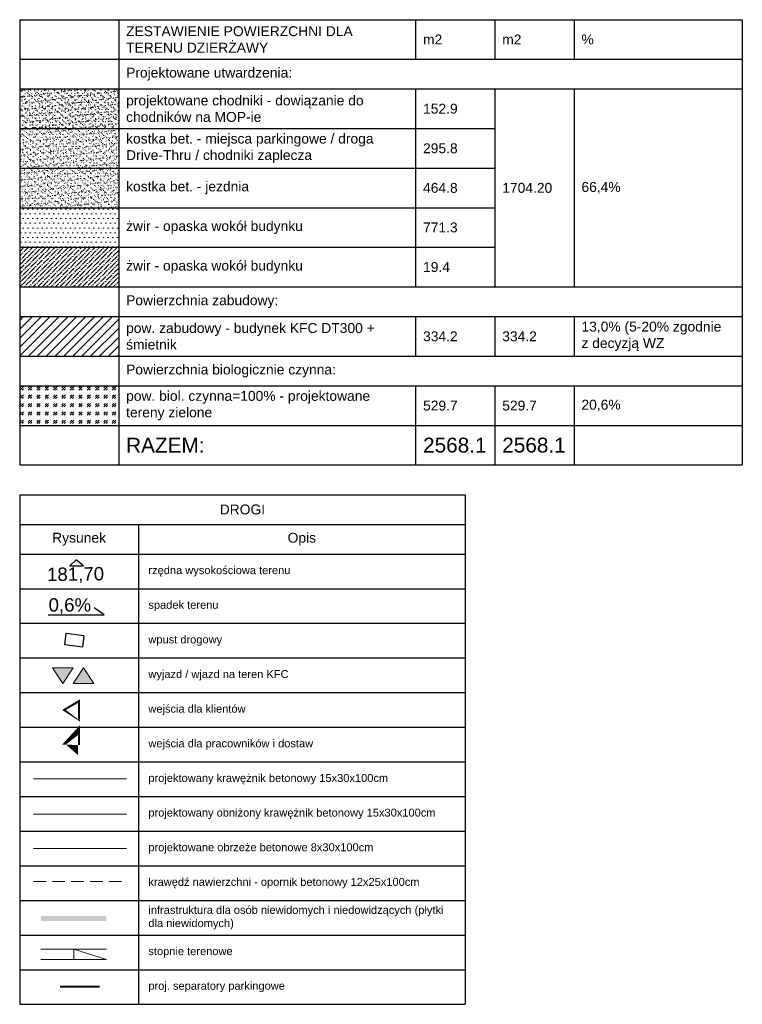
# Model space of a CAD drawing. Header units: millimetres. Extents: x 0 to 6566002, y 0 to 5716629.
# Tile 99 of 99: x 6565929 to 6566002, y 5715933 to 5716032. Entities that reach past the tile are written whole.
import ezdxf
from ezdxf.enums import TextEntityAlignment as Align

# ---------------------------------------------------------------- set-up
doc = ezdxf.new("R2010")
doc.units = ezdxf.units.MM
doc.linetypes.add('DASHED', pattern=[19.049999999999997, 12.7, -6.35])
for name, color, linetype, lineweight in [('MBC_krawezniki', 42, 'Continuous', 20), ('MBC_obszary', 143, 'Continuous', 5), ('MBC_opisy', 255, 'Continuous', 13), ('MBC_symbole', 255, 'Continuous', 13), ('MBC_szraf', 143, 'Continuous', 15), ('MBC_widok_cienka', 54, 'Continuous', 5), ('pr_rzędne', 5, 'Continuous', 25), ('pr_wpust', 5, 'Continuous', 30), ('ps_obrzeze', 218, 'Continuous', 13)]:
    doc.layers.add(name, color=color, linetype=linetype, lineweight=lineweight)
doc.layers.add('pr_plytki dla niewidomych', color=7, linetype='Continuous', lineweight=0, true_color=0x7f007f)
doc.layers.add('pr_separatory', color=7, linetype='Continuous', lineweight=0, true_color=0xd17f15)
doc.styles.get("Standard").update_dxf_attribs({"font": 'arial.ttf'})
doc.styles.add('Style-Arial', font='arial.ttf')
pattern_1 = [(217.5000000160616, (6565289.010725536, 5715854.086024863), (0.01600031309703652, -0.489413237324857), [0, -0.38608, 0, -0.4318, 0, -0.41275]), (187.5000000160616, (6565289.010725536, 5715854.086024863), (-0.4495232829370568, -0.716825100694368), [0, -0.20828, 0, -0.34798, 0, -0.13335]), (147.5000000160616, (6565289.323145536, 5715854.086024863), (-0.7909923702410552, -0.001437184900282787), [0, -0.1269999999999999, 0, -0.4571999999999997, 0, -0.5968999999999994]), (137.5000000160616, (6565289.323145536, 5715854.086024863), (-0.763556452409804, -0.2229293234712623), [0, -0.06349999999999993, 0, -0.2997199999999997, 0, -0.3428999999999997])]

# ---------------------------------------------------------------- blocks, each defined once
blk = doc.blocks.new('*T39')
at = {"layer": 'MBC_opisy', "color": 0, "linetype": 'ByBlock', "lineweight": -2, "transparency": 16777216}
for p, q in [((0, 0), (45, 2.793967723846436e-09)), ((0, 0), (0, -6)), ((45, 2.793967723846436e-09), (45, -5.999999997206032)), ((0, -3), (45, -2.999999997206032)), ((12, -2.999999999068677), (12, -5.999999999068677)), ((0, -6), (12, -5.999999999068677)), ((0, -6), (0, -51.5)), ((12, -5.999999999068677), (45, -5.999999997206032)), ((12, -5.999999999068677), (12, -51.49999999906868)), ((45, -5.999999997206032), (45, -51.49999999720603)), ((0, -9.5), (45, -9.499999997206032)), ((0, -13), (45, -12.99999999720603)), ((0, -16.5), (45, -16.49999999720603)), ((0, -20), (45, -19.99999999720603)), ((0, -23.5), (45, -23.49999999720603)), ((0, -27), (45, -26.99999999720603)), ((0, -30.5), (45, -30.49999999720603)), ((0, -34), (45, -33.99999999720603)), ((0, -37.5), (45, -37.49999999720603)), ((0, -41), (45, -40.99999999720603)), ((0, -44.5), (45, -44.49999999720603)), ((0, -48), (45, -47.99999999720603)), ((0, -51.5), (45, -51.49999999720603))]:
    blk.add_line(p, q, dxfattribs=at)
at = {"layer": 'MBC_opisy', "color": 0, "transparency": 16777216, "rotation": 3.5246612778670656e-09}
for s, insert, char_height, width, attachment_point in [('DROGI', (22.5, -1.499999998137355), 1, 44, 5), ('Rysunek', (6, -4.5), 1, 11, 5), ('Opis', (28.5, -4.499999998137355), 1, 32, 5), ('rzędna wysokościowa terenu', (13, -7.749999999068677), 0.8, 31, 4), ('spadek terenu', (13, -11.24999999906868), 0.799999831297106, 31, 4), ('wpust drogowy', (13, -14.74999999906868), 0.799999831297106, 31, 4), ('wyjazd / wjazd na teren KFC', (13, -18.24999999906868), 0.8, 31, 4), ('wejścia dla klientów', (13, -21.74999999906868), 0.799999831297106, 31, 4), ('wejścia dla pracowników i dostaw', (13, -25.24999999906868), 0.799999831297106, 31, 4), ('projektowany krawężnik betonowy 15x30x100cm', (13, -28.74999999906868), 0.799999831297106, 31, 4), ('projektowany obniżony krawężnik betonowy 15x30x100cm', (13, -32.24999999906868), 0.799999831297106, 31, 4), ('{\\fArial|b0|i0|c238|p39;\\C256;projektowane obrzeże betonowe 8x30x100cm}', (13, -35.74999999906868), 0.799999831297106, 31, 4), ('{\\fArial|b0|i0|c238|p39;\\C256;krawędź nawierzchni - opornik betonowy 12x25x100cm}', (13, -39.24999999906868), 0.799999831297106, 31, 4), ('infrastruktura dla osób niewidomych i niedowidzących (płytki dla niewidomych)', (13, -42.74999999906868), 0.799999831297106, 31, 4), ('stopnie terenowe', (13, -46.24999999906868), 0.799999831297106, 31, 4), ('proj. separatory parkingowe', (13, -49.74999999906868), 0.799999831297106, 31, 4)]:
    blk.add_mtext(s, dxfattribs=dict(at, insert=insert, char_height=char_height, width=width, attachment_point=attachment_point))
blk = doc.blocks.new('*T393')
at = {"layer": 'MBC_opisy', "color": 0, "linetype": 'ByBlock', "lineweight": -2, "transparency": 16777216}
for p, q in [((0, 0), (-2.514570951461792e-07, -45)), ((0, 0), (73, -4.004687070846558e-07)), ((10, -5.494803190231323e-08), (9.999999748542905, -45.00000005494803)), ((40, -2.197921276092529e-07), (39.99999997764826, -4.000000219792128)), ((48, -2.635642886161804e-07), (47.99999997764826, -4.000000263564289)), ((56, -3.073364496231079e-07), (55.99999997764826, -4.00000030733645)), ((73, -4.004687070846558e-07), (72.9999997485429, -45.00000040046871)), ((-2.235174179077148e-08, -4), (72.99999997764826, -4.000000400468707)), ((-3.91155481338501e-08, -7), (72.99999996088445, -7.000000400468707)), ((39.99999996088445, -7.000000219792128), (39.99999984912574, -27.00000021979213)), ((47.99999996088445, -7.000000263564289), (47.99999984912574, -27.00000026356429)), ((55.99999996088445, -7.00000030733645), (55.99999984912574, -27.00000030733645)), ((-6.146728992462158e-08, -11), (47.99999993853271, -11.00000026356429)), ((-8.381903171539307e-08, -15), (47.99999991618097, -15.00000026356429)), ((-1.061707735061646e-07, -19), (47.99999989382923, -19.00000026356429)), ((-1.28522515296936e-07, -23), (47.99999987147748, -23.00000026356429)), ((-1.508742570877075e-07, -27), (72.99999984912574, -27.00000040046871)), ((-1.676380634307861e-07, -30), (72.99999983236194, -30.00000040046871)), ((39.99999983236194, -30.00000021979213), (39.99999981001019, -34.00000021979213)), ((47.99999983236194, -30.00000026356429), (47.99999981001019, -34.00000026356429)), ((55.99999983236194, -30.00000030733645), (55.99999981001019, -34.00000030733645)), ((-1.899898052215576e-07, -34), (72.9999998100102, -34.00000040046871)), ((-2.067536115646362e-07, -37), (72.99999979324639, -37.00000040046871)), ((39.99999979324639, -37.00000021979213), (39.9999997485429, -45.00000021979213)), ((47.99999979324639, -37.00000026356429), (47.9999997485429, -45.00000026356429)), ((55.99999979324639, -37.00000030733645), (55.9999997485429, -45.00000030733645)), ((-2.291053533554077e-07, -41), (72.99999977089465, -41.00000040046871)), ((-2.514570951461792e-07, -45), (72.9999997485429, -45.00000040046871))]:
    blk.add_line(p, q, dxfattribs=at)
at = {"layer": 'MBC_opisy', "color": 0, "transparency": 16777216, "char_height": 1, "attachment_point": 4, "rotation": 359.99999968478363}
for s, insert, width in [('ZESTAWIENIE POWIERZCHNI DLA TERENU DZIERŻAWY', (10.74999998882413, -2.000000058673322), 28.5), ('m2', (40.74999998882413, -2.000000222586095), 6.5), ('m2', (48.74999998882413, -2.000000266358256), 6.5), ('%', (56.74999998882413, -2.00000031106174), 15.5), ('Projektowane utwardzenia:', (10.74999996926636, -5.500000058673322), 61.5), ('{\\C256;projektowane chodniki - dowiązanie do chodników na MOP-ie}', (10.74999994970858, -9.000000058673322), 28.5), ('152.9', (40.74999994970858, -9.000000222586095), 6.5), ('{\\C256;kostka bet. - miejsca parkingowe / droga Drive-Thru / chodniki zaplecza}', (10.74999992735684, -13.00000005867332), 28.5), ('295.8', (40.74999992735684, -13.0000002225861), 6.5), ('{\\C256;kostka bet. - jezdnia}', (10.7499999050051, -17.00000005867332), 28.5), ('464.8', (40.7499999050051, -17.0000002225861), 6.5), ('1704.20', (48.7499999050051, -17.00000026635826), 6.5), ('66,4%', (56.7499999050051, -17.00000031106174), 15.5), ('{\\C256;żwir - opaska wokół budynku}', (10.74999988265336, -21.00000005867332), 28.5), ('771.3', (40.74999988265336, -21.0000002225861), 6.5), ('{\\C256;żwir - opaska wokół budynku}', (10.74999986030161, -25.00000005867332), 28.5), ('19.4', (40.74999986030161, -25.0000002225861), 6.5), ('Powierzchnia zabudowy:', (10.74999983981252, -28.50000005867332), 61.5), ('{\\C256;pow. zabudowy - budynek KFC DT300 + śmietnik}', (10.74999982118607, -32.00000005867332), 28.5), ('13,0% (5-20% zgodnie \\Pz decyzją WZ', (56.74999982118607, -32.00000031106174), 15.5), ('334.2', (40.74999982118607, -32.0000002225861), 6.5), ('334.2', (48.74999982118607, -32.00000026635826), 6.5), ('Powierzchnia biologicznie czynna:', (10.74999980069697, -35.50000005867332), 61.5), ('{\\C256;pow. biol. czynna=100% - projektowane tereny zielone}', (10.74999978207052, -39.00000005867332), 28.5), ('529.7', (40.74999978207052, -39.0000002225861), 6.5), ('529.7', (48.74999978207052, -39.00000026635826), 6.5), ('20,6%', (56.74999978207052, -39.00000031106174), 15.5)]:
    blk.add_mtext(s, dxfattribs=dict(at, insert=insert, width=width))
at = {"layer": 'MBC_opisy', "transparency": 16777216, "char_height": 1.5, "attachment_point": 4, "rotation": 359.99999968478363}
for s, insert, width in [('RAZEM:', (10.74999975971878, -43.00000005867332), 28.5), ('2568.1', (40.74999975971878, -43.0000002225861), 6.5), ('2568.1', (48.74999975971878, -43.00000026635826), 6.5)]:
    blk.add_mtext(s, dxfattribs=dict(at, insert=insert, width=width))

msp = doc.modelspace()

# ---------------------------------------------------------------- hatches: boundary and pattern name
at = {"layer": 'MBC_obszary', "lineweight": 9}
h = msp.add_hatch(dxfattribs=at)
h.set_pattern_fill('ANSI31', color=73, scale=0.2, angle=-3.152163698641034e-07)
h.set_pattern_definition([(44.99999968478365, (1078110.327046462, -271920.6092457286), (-0.4490128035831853, 0.4490128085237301), [])])
h.paths.add_polyline_path([(6565938.731862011, 5716002.302670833), (6565928.73186199, 5716002.302670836), (6565928.731861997, 5715998.302670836), (6565938.731862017, 5715998.302670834)])
h = msp.add_hatch(dxfattribs=at)
h.set_pattern_fill('GOST_GLASS', color=64, scale=0.09999999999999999, angle=-3.152163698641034e-07)
h.set_pattern_definition([(44.99999968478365, (1078110.32704645, -271925.6092456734), (0.8485281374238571, -4.668231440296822e-09), [0.4999999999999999, -0.7]), (44.99999968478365, (1078110.539178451, -271925.6092456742), (0.8485281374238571, -4.668231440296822e-09), [0.2, -0.9999999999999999]), (44.99999968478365, (1078110.327046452, -271925.3971136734), (0.8485281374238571, -4.668231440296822e-09), [0.2, -0.9999999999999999])])
h.paths.add_polyline_path([(6565938.731861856, 5715995.302670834), (6565928.731861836, 5715995.302670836), (6565928.731861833, 5715991.302670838), (6565938.731861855, 5715991.302670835)])
at = {"layer": 'MBC_symbole'}
h = msp.add_hatch(color=10, dxfattribs=at)
h.dxf.hatch_style = 1
h.paths.add_polyline_path([(6565933.08237868, 5715965.214776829), (6565932.031983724, 5715966.789513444), (6565934.131983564, 5715966.790040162)])
h = msp.add_hatch(color=10, dxfattribs=at)
h.dxf.hatch_style = 1
h.paths.add_polyline_path([(6565933.082542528, 5715965.216241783), (6565932.032147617, 5715966.790978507), (6565934.132147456, 5715966.791505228)])
h = msp.add_hatch(color=82, dxfattribs=at)
h.dxf.hatch_style = 1
h.paths.add_polyline_path([(6565936.232378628, 5715965.2155669), (6565934.132378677, 5715965.215040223), (6565935.181983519, 5715966.790303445)])
at = {"layer": 'MBC_szraf'}
h = msp.add_hatch(dxfattribs=at)
h.set_pattern_fill('AR-SAND', color=12, scale=0.01, angle=187.1845986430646)
h.set_pattern_definition(pattern_1)
h.paths.add_polyline_path([(6565938.73186201, 5716025.302670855), (6565928.731861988, 5716025.302670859), (6565928.731861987, 5716021.30267091), (6565938.731862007, 5716021.302670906)])
h = msp.add_hatch(dxfattribs=at)
h.set_pattern_fill('AR-SAND', color=251, scale=0.01, angle=187.1845986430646)
h.set_pattern_definition(pattern_1)
h.paths.add_polyline_path([(6565938.731862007, 5716021.302670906), (6565928.731861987, 5716021.30267091), (6565928.731861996, 5716017.302670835), (6565938.731862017, 5716017.302670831)])
at = {"layer": 'MBC_szraf', "lineweight": 15, "transparency": 33554559}
h = msp.add_hatch(dxfattribs=at)
h.set_pattern_fill('AR-SAND', color=210, scale=0.01, angle=187.1845986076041)
h.set_pattern_definition([(217.499999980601, (6698104.890346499, 5655460.235274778), (0.01600031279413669, -0.4894132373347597), [0, -0.38608, 0, -0.4318, 0, -0.41275]), (187.499999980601, (6698104.890346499, 5655460.235274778), (-0.4495232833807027, -0.7168251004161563), [0, -0.20828, 0, -0.34798, 0, -0.13335]), (147.499999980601, (6698105.202766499, 5655460.235274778), (-0.7909923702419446, -0.001437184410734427), [0, -0.1269999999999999, 0, -0.4571999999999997, 0, -0.5968999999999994]), (137.499999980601, (6698105.202766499, 5655460.235274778), (-0.7635564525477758, -0.2229293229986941), [0, -0.0635, 0, -0.29972, 0, -0.3429])])
h.paths.add_polyline_path([(6565938.731861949, 5716017.302670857), (6565928.731861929, 5716017.302670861), (6565928.731861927, 5716013.302670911), (6565938.731861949, 5716013.302670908)])
at = {"layer": 'MBC_szraf', "true_color": 0x636466, "transparency": 33554687}
h = msp.add_hatch(dxfattribs=at)
h.set_pattern_fill('DOTS', color=251, scale=0.3, angle=7.184598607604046)
h.set_pattern_definition([(359.999999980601, (6565289.010725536, 5715854.086024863), (0.2381250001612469, 0.4762499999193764), [0, -0.4762499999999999])])
h.paths.add_polyline_path([(6565938.731861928, 5716013.302670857), (6565928.731861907, 5716013.30267086), (6565928.731861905, 5716009.302670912), (6565938.731861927, 5716009.302670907)])
at = {"layer": 'MBC_szraf', "lineweight": 9, "true_color": 0xeba733}
h = msp.add_hatch(dxfattribs=at)
h.set_pattern_fill('ANSI36', color=40, scale=0.1, angle=187.1845986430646)
h.set_pattern_definition([(225.0000000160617, (6565289.010725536, 5715854.086024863), (-0.1683798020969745, -0.6173926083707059), [0.7937500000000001, -0.15875, 0, -0.15875])])
h.paths.add_polyline_path([(6565938.731861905, 5716009.302670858), (6565928.731861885, 5716009.302670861), (6565928.731861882, 5716005.302670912), (6565938.731861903, 5716005.302670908)])

# ---------------------------------------------------------------- linework, layer by layer
at = {"layer": 'MBC_krawezniki'}
msp.add_lwpolyline([(6565930.129190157, 5715955.580096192), (6565939.505118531, 5715955.580096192)], dxfattribs=at)
at = {"layer": 'MBC_krawezniki', "color": 132, "true_color": 0x00cccc}
msp.add_lwpolyline([(6565930.129190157, 5715952.0143504), (6565939.505118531, 5715952.0143504)], dxfattribs=at)
at = {"layer": 'MBC_krawezniki', "color": 160, "linetype": 'DASHED', "ltscale": 0.1}
msp.add_lwpolyline([(6565930.129190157, 5715945.210862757), (6565939.505118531, 5715945.210862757)], dxfattribs=at)
at = {"layer": 'MBC_symbole', "color": 10}
for points in [[(6565932.031983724, 5715966.789513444), (6565933.08237868, 5715965.214776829), (6565934.131983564, 5715966.790040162), (6565932.031983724, 5715966.789513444)], [(6565932.032147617, 5715966.790978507), (6565933.082542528, 5715965.216241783), (6565934.132147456, 5715966.791505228), (6565932.032147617, 5715966.790978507)]]:
    msp.add_lwpolyline(points, dxfattribs=at)
at = {"layer": 'MBC_symbole', "color": 82}
msp.add_lwpolyline([(6565934.132378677, 5715965.215040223), (6565935.181983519, 5715966.790303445), (6565936.232378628, 5715965.2155669), (6565934.132378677, 5715965.215040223)], dxfattribs=at)
at = {"layer": 'MBC_symbole', "color": 10, "const_width": 0.2}
msp.add_lwpolyline([(6565934.709365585, 5715961.552670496), (6565933.209365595, 5715962.552670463), (6565934.709365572, 5715963.552670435)], close=True, dxfattribs=at)
at = {"layer": 'MBC_symbole', "color": 160, "const_width": 0.2}
msp.add_lwpolyline([(6565934.709365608, 5715958.052670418), (6565933.209365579, 5715959.052670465), (6565934.709365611, 5715960.052670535)], close=True, dxfattribs=at)
at = {"layer": 'MBC_widok_cienka', "lineweight": 15}
for p, q in [((6565930.876129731, 5715938.371275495), (6565937.494440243, 5715938.371275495)), ((6565930.876129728, 5715937.321275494), (6565937.494440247, 5715937.321275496))]:
    msp.add_line(p, q, dxfattribs=at)
msp.add_lwpolyline([(6565934.185284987, 5715937.321275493), (6565934.185284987, 5715938.371275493), (6565937.494440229, 5715937.321275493)], dxfattribs=at)
at = {"layer": 'pr_plytki dla niewidomych', "extrusion": (0, 0, -1)}
msp.add_solid([(-6565937.494440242, 5715941.723149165), (-6565930.882069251, 5715941.723149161), (-6565937.494440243, 5715941.223149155), (-6565930.876129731, 5715941.223149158)], dxfattribs=at)
at = {"layer": 'pr_rzędne', "color": 5, "flags": 128}
msp.add_lwpolyline([(6565934.45313803, 5715977.73497426), (6565933.794192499, 5715977.107717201), (6565935.185092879, 5715977.107717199), (6565934.45313803, 5715977.73497426)], close=True, dxfattribs=at)
msp.add_lwpolyline([(6565931.603771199, 5715972.168081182), (6565937.281189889, 5715972.16808118), (6565936.26710153, 5715972.872567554)], dxfattribs=at)
at = {"layer": 'pr_separatory', "const_width": 0.2}
msp.add_lwpolyline([(6565932.812333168, 5715934.580096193), (6565936.812333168, 5715934.580096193)], dxfattribs=at)
at = {"layer": 'pr_wpust', "flags": 128}
msp.add_lwpolyline([(6565933.290083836, 5715969.116498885), (6565933.44016369, 5715970.307076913), (6565935.226030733, 5715970.081957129), (6565935.075950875, 5715968.891379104), (6565933.290083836, 5715969.116498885)], close=True, dxfattribs=at)
at = {"layer": 'ps_obrzeze', "flags": 128}
msp.add_lwpolyline([(6565930.129190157, 5715948.549735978), (6565939.505118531, 5715948.549735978)], dxfattribs=at)

# ---------------------------------------------------------------- block references
for name, p in [('*T393', (6565928.731862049, 5716032.30267091)), ('*T39', (6565928.731861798, 5715984.302670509))]:
    msp.add_blockref(name, p)

# ---------------------------------------------------------------- texts
at = {"layer": 'pr_rzędne', "color": 5, "style": 'Style-Arial'}
msp.add_text('181,70', height=1.349999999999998, rotation=0.843230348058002, dxfattribs=at).set_placement((6565931.480636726, 5715976.915598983), align=Align.TOP_LEFT)
msp.add_text('0,6%', height=1.349999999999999, rotation=359.9999999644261, dxfattribs=at).set_placement((6565935.946771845, 5715973.841048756), align=Align.TOP_RIGHT)

doc.saveas('drawing.dxf')
